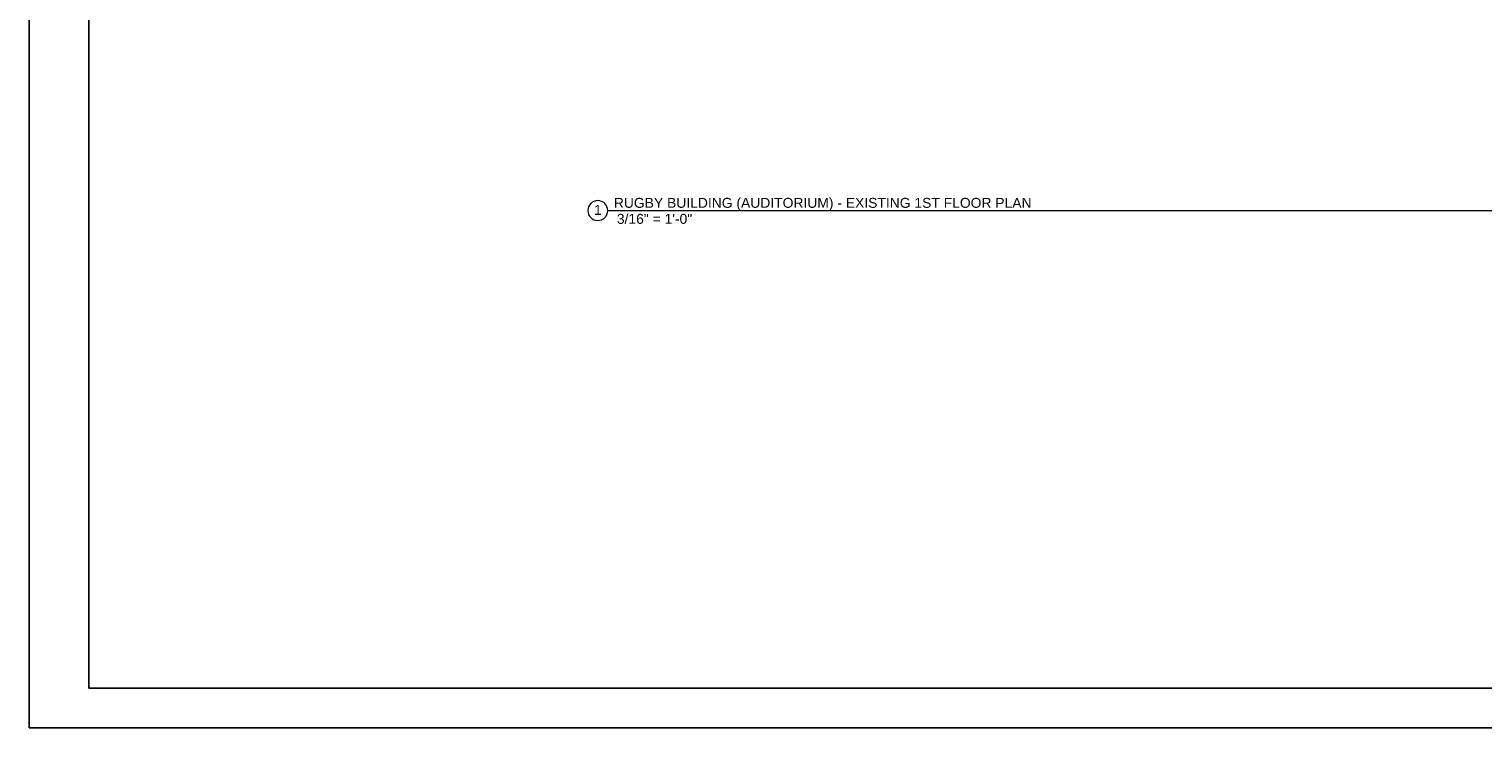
# Model space of a CAD drawing. Header units: inches. Extents: x -2078 to 109126, y -964 to 6385.
# Tile 184 of 256: x 35846 to 37017, y 2929 to 3492. Entities that reach past the tile are written whole.
import ezdxf

# ---------------------------------------------------------------- set-up
doc = ezdxf.new("R2010")
doc.units = ezdxf.units.IN
doc.header["$MEASUREMENT"] = 0
doc.layers.add('A-ANNO', color=2, linetype='Continuous', lineweight=5)
doc.layers.add('A-TB', color=7, linetype='Continuous')
doc.styles.add('Arial_4', font='arial.ttf', dxfattribs={"height": 3})

# ---------------------------------------------------------------- blocks, each defined once
blk = doc.blocks.new('JC_TB_48x36 - JC_TB_4836-1441736-Floor Plans')
at = {"layer": 'A-TB'}
for p, q in [((-0.003, 24.012), (-0.003, -11.988)), ((0.747, 23.512), (0.747, -11.488)), ((0.747, -11.488), (47.497, -11.488)), ((-0.003, -11.988), (47.997, -11.988))]:
    blk.add_line(p, q, dxfattribs=at)
blk = doc.blocks.new('Viewport - View Title-2281-Floor Plans')
at = {"layer": 'A-ANNO'}
for start, end in [(0, 180), (180, 360)]:
    blk.add_arc((-0.125, 0), 0.125, start, end, dxfattribs=at)

msp = doc.modelspace()

# ---------------------------------------------------------------- texts
at = {"layer": 'A-ANNO', "char_height": 8, "attachment_point": 1, "style": 'Arial_4'}
for s, insert, width in [('1', (36301.052, 3350.163), 7.474), ('RUGBY BUILDING (AUDITORIUM) - EXISTING 1ST FLOOR PLAN', (36317.005, 3355.831), 788.37941), (' 3/16" = 1\'-0"', (36316.315, 3342.935), 77.366)]:
    msp.add_mtext(s, dxfattribs=dict(at, insert=insert, width=width))

# ---------------------------------------------------------------- next in the draw order: block references
at = {"layer": 'A-TB', "xscale": 64, "yscale": 64, "zscale": 64}
msp.add_blockref('JC_TB_48x36 - JC_TB_4836-1441736-Floor Plans', (35846.08, 3695.863), dxfattribs=at)

# ---------------------------------------------------------------- next in the draw order: linework, layer by layer
at = {"layer": 'A-ANNO'}
msp.add_line((36312.056, 3345.624), (38129.354, 3345.624), dxfattribs=at)

# ---------------------------------------------------------------- next in the draw order: block references
at = {"layer": 'A-ANNO', "xscale": 64, "yscale": 64, "zscale": 64}
msp.add_blockref('Viewport - View Title-2281-Floor Plans', (36312.056, 3345.624), dxfattribs=at)

doc.saveas('drawing.dxf')
